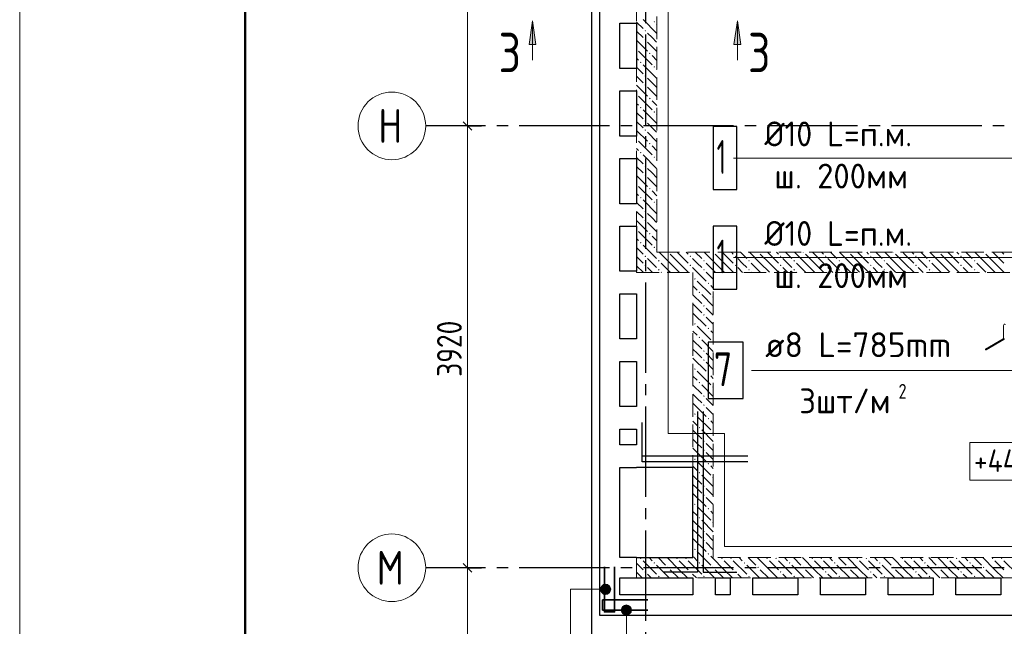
# Model space of a CAD drawing. Header units: millimetres. Extents: x 0 to 40165, y 0 to 42000.
# Tile 10 of 13: x 0 to 8731, y 31551 to 36932. Entities that reach past the tile are written whole.
import ezdxf

# ---------------------------------------------------------------- set-up
doc = ezdxf.new("R2010")
doc.units = ezdxf.units.MM
doc.linetypes.add('______2', pattern=[270, 200, -70])
doc.linetypes.add('______5', pattern=[1100, 800, -100, 100, -100])
for name, color, linetype, lineweight in [('Standard', 7, 'Continuous', 25), ('Высотные отметки', 7, 'Continuous', 25), ('ЖБ Перекрытие верхний уровень', 7, 'Continuous', 35), ('ЖБ Стена верхний уровень', 7, 'Continuous', 35), ('Обрамление проемов стержнями', 7, 'Continuous', 25), ('Общий01', 7, 'Continuous', 13), ('Оси', 40, '______5', 18), ('Позиционная метка линия выноска', 7, 'Continuous', 13), ('Позиционная метка номер позиции', 7, 'Continuous', 13), ('Узлы символ', 7, 'Continuous', 25)]:
    doc.layers.add(name, color=color, linetype=linetype, lineweight=lineweight)
doc.layers.add('Обрамление П-обр. равн.', color=7, linetype='Continuous', lineweight=25, true_color=0x5f1e0f)
doc.layers.add('Фиксатор', color=7, linetype='Continuous', lineweight=13, true_color=0x494949)
doc.styles.add('GOST 2.304-81', font='txt')
doc.styles.add('ISOCPEUR', font='txt')

msp = doc.modelspace()

# ---------------------------------------------------------------- hatches: boundary and pattern name
at = {"layer": 'ЖБ Стена верхний уровень', "linetype": 'Continuous', "lineweight": 18, "transparency": 33554687}
for points in [[(5621, 36913.1), (5627.5, 36919.6), (5634, 36913.1), (5627.5, 36906.6)], [(5541, 36833.1), (5547.5, 36839.6), (5554, 36833.1), (5547.5, 36826.6)], [(5541, 36753.1), (5547.5, 36759.6), (5554, 36753.1), (5547.5, 36746.6)], [(5470.5, 36676.6), (5474, 36673.1), (5470.5, 36669.7)], [(5581, 36633.1), (5587.5, 36639.6), (5594, 36633.1), (5587.5, 36626.6)], [(5501, 36553.1), (5507.5, 36559.6), (5514, 36553.1), (5507.5, 36546.6)], [(5621, 36513.1), (5627.5, 36519.6), (5634, 36513.1), (5627.5, 36506.6)], [(5541, 36433.1), (5547.5, 36439.6), (5554, 36433.1), (5547.5, 36426.6)], [(5541, 36353.1), (5547.5, 36359.6), (5554, 36353.1), (5547.5, 36346.6)], [(5470.5, 36276.6), (5474, 36273.1), (5470.5, 36269.7)], [(5581, 36233.1), (5587.5, 36239.6), (5594, 36233.1), (5587.5, 36226.6)], [(5501, 36153.1), (5507.5, 36159.6), (5514, 36153.1), (5507.5, 36146.6)], [(5621, 36113.1), (5627.5, 36119.6), (5634, 36113.1), (5627.5, 36106.6)], [(5541, 36033.1), (5547.5, 36039.6), (5554, 36033.1), (5547.5, 36026.6)], [(5541, 35953.1), (5547.5, 35959.6), (5554, 35953.1), (5547.5, 35946.6)], [(5470.5, 35876.6), (5474, 35873.1), (5470.5, 35869.7)], [(5581, 35833.1), (5587.5, 35839.6), (5594, 35833.1), (5587.5, 35826.6)], [(5501, 35753.1), (5507.5, 35759.6), (5514, 35753.1), (5507.5, 35746.6)], [(5621, 35713.1), (5627.5, 35719.6), (5634, 35713.1), (5627.5, 35706.6)], [(5541, 35633.1), (5547.5, 35639.6), (5554, 35633.1), (5547.5, 35626.6)], [(5541, 35553.1), (5547.5, 35559.6), (5554, 35553.1), (5547.5, 35546.6)], [(5470.5, 35476.6), (5474, 35473.1), (5470.5, 35469.7)], [(5581, 35433.1), (5587.5, 35439.6), (5594, 35433.1), (5587.5, 35426.6)], [(5501, 35353.1), (5507.5, 35359.6), (5514, 35353.1), (5507.5, 35346.6)], [(5621, 35313.1), (5627.5, 35319.6), (5634, 35313.1), (5627.5, 35306.6)], [(5541, 35233.1), (5547.5, 35239.6), (5554, 35233.1), (5547.5, 35226.6)], [(5541, 35153.1), (5547.5, 35159.6), (5554, 35153.1), (5547.5, 35146.6)], [(5470.5, 35076.6), (5474, 35073.1), (5470.5, 35069.7)], [(5581, 35033.1), (5587.5, 35039.6), (5594, 35033.1), (5587.5, 35026.6)], [(5501, 34953.1), (5507.5, 34959.6), (5514, 34953.1), (5507.5, 34946.6)], [(5541, 34833.1), (5547.5, 34839.6), (5554, 34833.1), (5547.5, 34826.6)], [(5621, 34913.1), (5627.5, 34919.6), (5634, 34913.1), (5627.5, 34906.6)], [(5750.8, 34870), (5747.5, 34866.6), (5744.1, 34870)], [(5941, 34833.1), (5947.5, 34839.6), (5954, 34833.1), (5947.5, 34826.6)], [(6150.8, 34870), (6147.5, 34866.6), (6144.1, 34870)], [(6341, 34833.1), (6347.5, 34839.6), (6354, 34833.1), (6347.5, 34826.6)], [(6550.8, 34870), (6547.5, 34866.6), (6544.1, 34870)], [(6741, 34833.1), (6747.5, 34839.6), (6754, 34833.1), (6747.5, 34826.6)], [(6950.8, 34870), (6947.5, 34866.6), (6944.1, 34870)], [(7141, 34833.1), (7147.5, 34839.6), (7154, 34833.1), (7147.5, 34826.6)], [(7350.8, 34870), (7347.5, 34866.6), (7344.1, 34870)], [(7541, 34833.1), (7547.5, 34839.6), (7554, 34833.1), (7547.5, 34826.6)], [(7750.8, 34870), (7747.5, 34866.6), (7744.1, 34870)], [(7941, 34833.1), (7947.5, 34839.6), (7954, 34833.1), (7947.5, 34826.6)], [(8150.8, 34870), (8147.5, 34866.6), (8144.1, 34870)], [(8341, 34833.1), (8347.5, 34839.6), (8354, 34833.1), (8347.5, 34826.6)], [(8550.8, 34870), (8547.5, 34866.6), (8544.1, 34870)], [(5541, 34753.1), (5547.5, 34759.6), (5554, 34753.1), (5547.5, 34746.6)], [(5661, 34793.1), (5667.5, 34799.6), (5674, 34793.1), (5667.5, 34786.6)], [(5941, 34753.1), (5947.5, 34759.6), (5954, 34753.1), (5947.5, 34746.6)], [(6061, 34793.1), (6067.5, 34799.6), (6074, 34793.1), (6067.5, 34786.6)], [(6341, 34753.1), (6347.5, 34759.6), (6354, 34753.1), (6347.5, 34746.6)], [(6461, 34793.1), (6467.5, 34799.6), (6474, 34793.1), (6467.5, 34786.6)], [(6741, 34753.1), (6747.5, 34759.6), (6754, 34753.1), (6747.5, 34746.6)], [(6861, 34793.1), (6867.5, 34799.6), (6874, 34793.1), (6867.5, 34786.6)], [(7141, 34753.1), (7147.5, 34759.6), (7154, 34753.1), (7147.5, 34746.6)], [(7261, 34793.1), (7267.5, 34799.6), (7274, 34793.1), (7267.5, 34786.6)], [(7541, 34753.1), (7547.5, 34759.6), (7554, 34753.1), (7547.5, 34746.6)], [(7661, 34793.1), (7667.5, 34799.6), (7674, 34793.1), (7667.5, 34786.6)], [(7941, 34753.1), (7947.5, 34759.6), (7954, 34753.1), (7947.5, 34746.6)], [(8061, 34793.1), (8067.5, 34799.6), (8074, 34793.1), (8067.5, 34786.6)], [(8341, 34753.1), (8347.5, 34759.6), (8354, 34753.1), (8347.5, 34746.6)], [(8461, 34793.1), (8467.5, 34799.6), (8474, 34793.1), (8467.5, 34786.6)], [(5661, 34713.1), (5667.5, 34719.6), (5674, 34713.1), (5667.5, 34706.6)], [(6061, 34713.1), (6067.5, 34719.6), (6074, 34713.1), (6067.5, 34706.6)], [(6461, 34713.1), (6467.5, 34719.6), (6474, 34713.1), (6467.5, 34706.6)], [(6861, 34713.1), (6867.5, 34719.6), (6874, 34713.1), (6867.5, 34706.6)], [(7261, 34713.1), (7267.5, 34719.6), (7274, 34713.1), (7267.5, 34706.6)], [(7661, 34713.1), (7667.5, 34719.6), (7674, 34713.1), (7667.5, 34706.6)], [(8061, 34713.1), (8067.5, 34719.6), (8074, 34713.1), (8067.5, 34706.6)], [(8461, 34713.1), (8467.5, 34719.6), (8474, 34713.1), (8467.5, 34706.6)], [(5981, 34633.1), (5987.5, 34639.6), (5994, 34633.1), (5987.5, 34626.6)], [(6101, 34593.1), (6107.5, 34599.6), (6114, 34593.1), (6107.5, 34586.6)], [(6021, 34513.1), (6027.5, 34519.6), (6034, 34513.1), (6027.5, 34506.6)], [(6141, 34473.1), (6147.5, 34479.6), (6150.5, 34476.6), (6150.5, 34469.7), (6147.5, 34466.6)], [(6061, 34393.1), (6067.5, 34399.6), (6074, 34393.1), (6067.5, 34386.6)], [(6061, 34313.1), (6067.5, 34319.6), (6074, 34313.1), (6067.5, 34306.6)], [(5981, 34233.1), (5987.5, 34239.6), (5994, 34233.1), (5987.5, 34226.6)], [(6101, 34193.1), (6107.5, 34199.6), (6114, 34193.1), (6107.5, 34186.6)], [(6021, 34113.1), (6027.5, 34119.6), (6034, 34113.1), (6027.5, 34106.6)], [(6141, 34073.1), (6147.5, 34079.6), (6150.5, 34076.6), (6150.5, 34069.7), (6147.5, 34066.6)], [(6061, 33993.1), (6067.5, 33999.6), (6074, 33993.1), (6067.5, 33986.6)], [(6061, 33913.1), (6067.5, 33919.6), (6074, 33913.1), (6067.5, 33906.6)], [(5981, 33833.1), (5987.5, 33839.6), (5994, 33833.1), (5987.5, 33826.6)], [(6101, 33793.1), (6107.5, 33799.6), (6114, 33793.1), (6107.5, 33786.6)], [(6021, 33713.1), (6027.5, 33719.6), (6034, 33713.1), (6027.5, 33706.6)], [(6141, 33673.1), (6147.5, 33679.6), (6150.5, 33676.6), (6150.5, 33669.7), (6147.5, 33666.6)], [(6061, 33593.1), (6067.5, 33599.6), (6074, 33593.1), (6067.5, 33586.6)], [(6061, 33513.1), (6067.5, 33519.6), (6074, 33513.1), (6067.5, 33506.6)], [(5981, 33433.1), (5987.5, 33439.6), (5994, 33433.1), (5987.5, 33426.6)], [(6101, 33393.1), (6107.5, 33399.6), (6114, 33393.1), (6107.5, 33386.6)], [(6021, 33313.1), (6027.5, 33319.6), (6034, 33313.1), (6027.5, 33306.6)], [(6141, 33273.1), (6147.5, 33279.6), (6150.5, 33276.6), (6150.5, 33269.7), (6147.5, 33266.6)], [(6061, 33193.1), (6067.5, 33199.6), (6074, 33193.1), (6067.5, 33186.6)], [(6061, 33113.1), (6067.5, 33119.6), (6074, 33113.1), (6067.5, 33106.6)], [(5981, 33033.1), (5987.5, 33039.6), (5994, 33033.1), (5987.5, 33026.6)], [(6021, 32913.1), (6027.5, 32919.6), (6034, 32913.1), (6027.5, 32906.6)], [(6101, 32993.1), (6107.5, 32999.6), (6114, 32993.1), (6107.5, 32986.6)], [(6141, 32873.1), (6147.5, 32879.6), (6150.5, 32876.6), (6150.5, 32869.7), (6147.5, 32866.6)], [(6061, 32793.1), (6067.5, 32799.6), (6074, 32793.1), (6067.5, 32786.6)], [(6061, 32713.1), (6067.5, 32719.6), (6074, 32713.1), (6067.5, 32706.6)], [(5981, 32633.1), (5987.5, 32639.6), (5994, 32633.1), (5987.5, 32626.6)], [(6101, 32593.1), (6107.5, 32599.6), (6114, 32593.1), (6107.5, 32586.6)], [(6021, 32513.1), (6027.5, 32519.6), (6034, 32513.1), (6027.5, 32506.6)], [(6061, 32393.1), (6067.5, 32399.6), (6074, 32393.1), (6067.5, 32386.6)], [(6141, 32473.1), (6147.5, 32479.6), (6150.5, 32476.6), (6150.5, 32469.7), (6147.5, 32466.6)], [(6061, 32313.1), (6067.5, 32319.6), (6074, 32313.1), (6067.5, 32306.6)], [(5981, 32233.1), (5987.5, 32239.6), (5994, 32233.1), (5987.5, 32226.6)], [(5501, 32153.1), (5507.5, 32159.6), (5514, 32153.1), (5507.5, 32146.6)], [(5821, 32153.1), (5827.5, 32159.6), (5834, 32153.1), (5827.5, 32146.6)], [(5901, 32153.1), (5907.5, 32159.6), (5914, 32153.1), (5907.5, 32146.6)], [(6101, 32193.1), (6107.5, 32199.6), (6114, 32193.1), (6107.5, 32186.6)], [(6221, 32153.1), (6227.5, 32159.6), (6234, 32153.1), (6227.5, 32146.6)], [(6301, 32153.1), (6307.5, 32159.6), (6314, 32153.1), (6307.5, 32146.6)], [(6621, 32153.1), (6627.5, 32159.6), (6634, 32153.1), (6627.5, 32146.6)], [(6701, 32153.1), (6707.5, 32159.6), (6714, 32153.1), (6707.5, 32146.6)], [(7021, 32153.1), (7027.5, 32159.6), (7034, 32153.1), (7027.5, 32146.6)], [(7101, 32153.1), (7107.5, 32159.6), (7114, 32153.1), (7107.5, 32146.6)], [(7421, 32153.1), (7427.5, 32159.6), (7434, 32153.1), (7427.5, 32146.6)], [(7501, 32153.1), (7507.5, 32159.6), (7514, 32153.1), (7507.5, 32146.6)], [(7821, 32153.1), (7827.5, 32159.6), (7834, 32153.1), (7827.5, 32146.6)], [(7901, 32153.1), (7907.5, 32159.6), (7914, 32153.1), (7907.5, 32146.6)], [(8221, 32153.1), (8227.5, 32159.6), (8234, 32153.1), (8227.5, 32146.6)], [(8301, 32153.1), (8307.5, 32159.6), (8314, 32153.1), (8307.5, 32146.6)], [(8621, 32153.1), (8627.5, 32159.6), (8634, 32153.1), (8627.5, 32146.6)], [(8701, 32153.1), (8707.5, 32159.6), (8714, 32153.1), (8707.5, 32146.6)], [(5621, 32113.1), (5627.5, 32119.6), (5634, 32113.1), (5627.5, 32106.6)], [(5741, 32073.1), (5747.5, 32079.6), (5754, 32073.1), (5747.5, 32066.6)], [(6021, 32113.1), (6027.5, 32119.6), (6034, 32113.1), (6027.5, 32106.6)], [(6141, 32073.1), (6147.5, 32079.6), (6154, 32073.1), (6147.5, 32066.6)], [(6421, 32113.1), (6427.5, 32119.6), (6434, 32113.1), (6427.5, 32106.6)], [(6541, 32073.1), (6547.5, 32079.6), (6554, 32073.1), (6547.5, 32066.6)], [(6821, 32113.1), (6827.5, 32119.6), (6834, 32113.1), (6827.5, 32106.6)], [(6941, 32073.1), (6947.5, 32079.6), (6954, 32073.1), (6947.5, 32066.6)], [(7221, 32113.1), (7227.5, 32119.6), (7234, 32113.1), (7227.5, 32106.6)], [(7341, 32073.1), (7347.5, 32079.6), (7354, 32073.1), (7347.5, 32066.6)], [(7621, 32113.1), (7627.5, 32119.6), (7634, 32113.1), (7627.5, 32106.6)], [(7741, 32073.1), (7747.5, 32079.6), (7754, 32073.1), (7747.5, 32066.6)], [(8021, 32113.1), (8027.5, 32119.6), (8034, 32113.1), (8027.5, 32106.6)], [(8141, 32073.1), (8147.5, 32079.6), (8154, 32073.1), (8147.5, 32066.6)], [(8421, 32113.1), (8427.5, 32119.6), (8434, 32113.1), (8427.5, 32106.6)], [(8541, 32073.1), (8547.5, 32079.6), (8554, 32073.1), (8547.5, 32066.6)], [(5541, 32033.1), (5547.5, 32039.6), (5554, 32033.1), (5547.5, 32026.6)], [(5661, 31993.1), (5667.5, 31999.6), (5674, 31993.1), (5667.5, 31986.6)], [(5941, 32033.1), (5947.5, 32039.6), (5954, 32033.1), (5947.5, 32026.6)], [(6061, 31993.1), (6067.5, 31999.6), (6074, 31993.1), (6067.5, 31986.6)], [(6341, 32033.1), (6347.5, 32039.6), (6354, 32033.1), (6347.5, 32026.6)], [(6461, 31993.1), (6467.5, 31999.6), (6474, 31993.1), (6467.5, 31986.6)], [(6741, 32033.1), (6747.5, 32039.6), (6754, 32033.1), (6747.5, 32026.6)], [(6861, 31993.1), (6867.5, 31999.6), (6874, 31993.1), (6867.5, 31986.6)], [(7141, 32033.1), (7147.5, 32039.6), (7154, 32033.1), (7147.5, 32026.6)], [(7261, 31993.1), (7267.5, 31999.6), (7274, 31993.1), (7267.5, 31986.6)], [(7541, 32033.1), (7547.5, 32039.6), (7554, 32033.1), (7547.5, 32026.6)], [(7661, 31993.1), (7667.5, 31999.6), (7674, 31993.1), (7667.5, 31986.6)], [(7941, 32033.1), (7947.5, 32039.6), (7954, 32033.1), (7947.5, 32026.6)], [(8061, 31993.1), (8067.5, 31999.6), (8074, 31993.1), (8067.5, 31986.6)], [(8341, 32033.1), (8347.5, 32039.6), (8354, 32033.1), (8347.5, 32026.6)], [(8461, 31993.1), (8467.5, 31999.6), (8474, 31993.1), (8467.5, 31986.6)]]:
    msp.add_hatch(color=7, dxfattribs=at).paths.add_polyline_path(points, flags=16)
at = {"layer": 'Позиционная метка номер позиции', "linetype": 'Continuous', "lineweight": 13, "transparency": 33554687}
for points in [[(5156.8, 31856.5), (5156.8, 31901.5), (5150.5, 31879)], [(5173, 31840.3), (5173, 31917.7), (5156.8, 31901.5)], [(5173, 31840.3), (5156.8, 31901.5), (5156.8, 31856.5)], [(5195.5, 31834), (5195.5, 31924), (5173, 31917.7)], [(5195.5, 31834), (5173, 31917.7), (5173, 31840.3)], [(5218, 31840.3), (5218, 31917.7), (5195.5, 31924)], [(5218, 31840.3), (5195.5, 31924), (5195.5, 31834)], [(5234.2, 31856.5), (5234.2, 31901.5), (5218, 31917.7)], [(5234.2, 31856.5), (5218, 31917.7), (5218, 31840.3)], [(5234.2, 31901.5), (5234.2, 31856.5), (5240.5, 31879)], [(5418.2, 31717.5), (5340.8, 31717.5), (5334.5, 31695)], [(5418.2, 31717.5), (5334.5, 31695), (5424.5, 31695)], [(5424.5, 31695), (5334.5, 31695), (5340.8, 31672.5)], [(5402, 31733.7), (5357, 31733.7), (5340.8, 31717.5)], [(5402, 31733.7), (5340.8, 31717.5), (5418.2, 31717.5)], [(5424.5, 31695), (5340.8, 31672.5), (5418.2, 31672.5)], [(5357, 31733.7), (5402, 31733.7), (5379.5, 31740)], [(5418.2, 31672.5), (5340.8, 31672.5), (5357, 31656.3)], [(5418.2, 31672.5), (5357, 31656.3), (5402, 31656.3)], [(5402, 31656.3), (5357, 31656.3), (5379.5, 31650)]]:
    msp.add_hatch(color=7, dxfattribs=at).paths.add_polyline_path(points)
at = {"layer": 'Узлы символ', "linetype": 'Continuous', "lineweight": 13, "transparency": 33554687}
for points in [[(4517.3, 36710.7), (4547.3, 36920.7), (4577.3, 36710.7)], [(6334.1, 36710.7), (6364.1, 36920.7), (6394.1, 36710.7)]]:
    msp.add_hatch(color=7, dxfattribs=at).paths.add_polyline_path(points, flags=16)

# ---------------------------------------------------------------- linework, layer by layer
at = {"layer": 'Standard', "color": 7, "linetype": 'Continuous', "lineweight": 13, "transparency": 33554687}
for p, q in [((3970.5, 35990), (3970.5, 39910)), ((3970.5, 32070), (3970.5, 35990)), ((3970.5, 28770), (3970.5, 32070))]:
    msp.add_line(p, q, dxfattribs=at)
at = {"layer": 'Standard', "color": 251, "linetype": 'Continuous', "lineweight": -3, "true_color": 0x656565, "transparency": 33554687}
for p, q in [((3970.5, 35990), (3845.5, 35990)), ((3970.5, 35990), (4095.5, 35990)), ((3970.5, 32070), (3845.5, 32070)), ((3970.5, 32070), (4095.5, 32070))]:
    msp.add_line(p, q, dxfattribs=at)
at = {"layer": 'Standard', "color": 7, "linetype": 'Continuous', "lineweight": 25, "transparency": 33554687}
for p, q in [((4008, 35952.5), (3933, 36027.5)), ((4008, 32032.5), (3933, 32107.5))]:
    msp.add_line(p, q, dxfattribs=at)
at = {"layer": 'Standard', "color": 7, "linetype": 'Continuous', "lineweight": 13, "transparency": 33554687}
msp.add_lwpolyline([(0, 0), (29700, 0), (29700, 42000), (0, 42000), (0, 0)], close=True, dxfattribs=at)
at = {"layer": 'Standard', "color": 7, "linetype": 'Continuous', "lineweight": 50, "transparency": 33554687}
msp.add_lwpolyline([(2000, 41500), (29200, 41500), (29200, 500), (2000, 500), (2000, 41500)], close=True, dxfattribs=at)
at = {"layer": 'Standard', "color": 254, "linetype": 'Continuous', "lineweight": 25, "true_color": 0xc4c4ff, "transparency": 33554687}
msp.add_lwpolyline([(5069.5, 9501.6), (18791, 9501.6), (18791, 40401), (5069.5, 40401), (5069.5, 9501.6)], dxfattribs=at)
at = {"layer": 'Standard', "color": 251, "linetype": 'Continuous', "lineweight": -3, "true_color": 0x656565, "transparency": 33554687}
for points in [[(3970.5, 35990), (3953.5, 35990), (3953.5, 35990), (3700, 35990)], [(3970.5, 32070), (3953.5, 32070), (3953.5, 32070), (3953.5, 32070), (3953.5, 32070), (3700, 32070)]]:
    msp.add_lwpolyline(points, dxfattribs=at)
at = {"layer": 'Высотные отметки', "color": 7, "linetype": 'Continuous', "lineweight": 18, "transparency": 33554687}
msp.add_lwpolyline([(8424.3, 32847.1), (9319.5, 32847.1), (9319.5, 33180.4), (8424.3, 33180.4), (8424.3, 32847.1)], dxfattribs=at)
at = {"layer": 'ЖБ Перекрытие верхний уровень', "color": 7, "linetype": 'Continuous', "lineweight": 25, "transparency": 33554687}
for p, q in [((5140.5, 40330), (5140.5, 31650)), ((5320.5, 36500), (5320.5, 36900)), ((5320.5, 36900), (5470.5, 36900)), ((5470.5, 36900), (5470.5, 36500)), ((5470.5, 36500), (5320.5, 36500)), ((5320.5, 35900), (5320.5, 36300)), ((5320.5, 36300), (5470.5, 36300)), ((5470.5, 36300), (5470.5, 35900)), ((5470.5, 35900), (5320.5, 35900)), ((5320.5, 35300), (5320.5, 35700)), ((5320.5, 35700), (5470.5, 35700)), ((5470.5, 35700), (5470.5, 35300)), ((5470.5, 35300), (5320.5, 35300)), ((5320.5, 34700), (5320.5, 35100)), ((5320.5, 35100), (5470.5, 35100)), ((5470.5, 35100), (5470.5, 34700)), ((5470.5, 34700), (5320.5, 34700)), ((5320.5, 34100), (5320.5, 34500)), ((5320.5, 34500), (5470.5, 34500)), ((5470.5, 34500), (5470.5, 34100)), ((5470.5, 34100), (5320.5, 34100)), ((5320.5, 33500), (5320.5, 33900)), ((5320.5, 33900), (5470.5, 33900)), ((5470.5, 33900), (5470.5, 33500)), ((5470.5, 33500), (5320.5, 33500)), ((5320.5, 33160), (5320.5, 33300)), ((5320.5, 33300), (5470.5, 33300)), ((5470.5, 33300), (5470.5, 33160)), ((5470.5, 33160), (5320.5, 33160)), ((5320.5, 32160), (5320.5, 32960)), ((5320.5, 32960), (5470.5, 32960)), ((5970.5, 32960), (5470.5, 32960)), ((5970.5, 32160), (5970.5, 32960)), ((5470.5, 32160), (5320.5, 32160)), ((5470.5, 32160), (5970.5, 32160)), ((5320.5, 31830), (5320.5, 31980)), ((5320.5, 31980), (5970.5, 31980)), ((5970.5, 31980), (5970.5, 31830)), ((6170.5, 31830), (6170.5, 31980)), ((6170.5, 31980), (6300.5, 31980)), ((6300.5, 31980), (6300.5, 31830)), ((6500.5, 31830), (6500.5, 31980)), ((6500.5, 31980), (6900.5, 31980)), ((6900.5, 31980), (6900.5, 31830)), ((7100.5, 31830), (7100.5, 31980)), ((7100.5, 31980), (7500.5, 31980)), ((7500.5, 31980), (7500.5, 31830)), ((7700.5, 31830), (7700.5, 31980)), ((7700.5, 31980), (8100.5, 31980)), ((8100.5, 31980), (8100.5, 31830)), ((8300.5, 31830), (8300.5, 31980)), ((8300.5, 31980), (8700.5, 31980)), ((8700.5, 31980), (8700.5, 31830)), ((5970.5, 31830), (5320.5, 31830)), ((6300.5, 31830), (6170.5, 31830)), ((6900.5, 31830), (6500.5, 31830)), ((7500.5, 31830), (7100.5, 31830)), ((8100.5, 31830), (7700.5, 31830)), ((8700.5, 31830), (8300.5, 31830)), ((5140.5, 31650), (11400.5, 31650))]:
    msp.add_line(p, q, dxfattribs=at)
at = {"layer": 'ЖБ Стена верхний уровень', "color": 251, "linetype": '______2', "lineweight": 13, "true_color": 0x656565, "transparency": 33554687}
for p, q in [((5470.5, 39820), (5470.5, 34870)), ((5650.5, 34870), (5650.5, 39820)), ((5470.5, 34870), (5470.5, 34690)), ((11250.5, 34870), (5650.5, 34870)), ((5470.5, 34690), (5970.5, 34690)), ((5970.5, 34690), (5970.5, 32160)), ((6150.5, 34690), (11250.5, 34690)), ((6150.5, 32160), (6150.5, 34690)), ((5970.5, 32160), (5470.5, 32160)), ((5470.5, 32160), (5470.5, 31980)), ((11250.5, 32160), (6150.5, 32160)), ((5470.5, 31980), (11250.5, 31980))]:
    msp.add_line(p, q, dxfattribs=at)
at = {"layer": 'ЖБ Стена верхний уровень', "color": 9, "linetype": 'Continuous', "lineweight": 18, "true_color": 0xc7c7c7, "transparency": 33554687}
for p, q in [((5527.5, 36933.1), (5647.5, 36813.1)), ((5470.5, 36910.1), (5527.5, 36853.1)), ((5650.5, 36890.1), (5647.5, 36893.1)), ((5470.5, 36830.1), (5527.5, 36773.1)), ((5607.5, 36773.1), (5567.5, 36813.1)), ((5647.5, 36733.1), (5607.5, 36773.1)), ((5470.5, 36750.1), (5567.5, 36653.1)), ((5567.5, 36733.1), (5650.5, 36650.1)), ((5487.5, 36573.1), (5470.5, 36590.1)), ((5487.5, 36653.1), (5607.5, 36533.1)), ((5607.5, 36613.1), (5650.5, 36570.1)), ((5470.5, 36510.1), (5527.5, 36453.1)), ((5527.5, 36533.1), (5647.5, 36413.1)), ((5470.5, 36430.1), (5527.5, 36373.1)), ((5607.5, 36373.1), (5567.5, 36413.1)), ((5650.5, 36490.1), (5647.5, 36493.1)), ((5470.5, 36350.1), (5567.5, 36253.1)), ((5567.5, 36333.1), (5650.5, 36250.1)), ((5647.5, 36333.1), (5607.5, 36373.1)), ((5487.5, 36253.1), (5607.5, 36133.1)), ((5487.5, 36173.1), (5470.5, 36190.1)), ((5607.5, 36213.1), (5650.5, 36170.1)), ((5470.5, 36110.1), (5527.5, 36053.1)), ((5527.5, 36133.1), (5647.5, 36013.1)), ((5650.5, 36090.1), (5647.5, 36093.1)), ((5470.5, 36030.1), (5527.5, 35973.1)), ((5607.5, 35973.1), (5567.5, 36013.1)), ((5647.5, 35933.1), (5607.5, 35973.1)), ((5470.5, 35950.1), (5567.5, 35853.1)), ((5567.5, 35933.1), (5650.5, 35850.1)), ((5487.5, 35853.1), (5607.5, 35733.1)), ((5607.5, 35813.1), (5650.5, 35770.1)), ((5487.5, 35773.1), (5470.5, 35790.1)), ((5527.5, 35733.1), (5647.5, 35613.1)), ((5470.5, 35710.1), (5527.5, 35653.1)), ((5470.5, 35630.1), (5527.5, 35573.1)), ((5650.5, 35690.1), (5647.5, 35693.1)), ((5470.5, 35550.1), (5567.5, 35453.1)), ((5607.5, 35573.1), (5567.5, 35613.1)), ((5647.5, 35533.1), (5607.5, 35573.1)), ((5487.5, 35453.1), (5607.5, 35333.1)), ((5567.5, 35533.1), (5650.5, 35450.1)), ((5487.5, 35373.1), (5470.5, 35390.1)), ((5607.5, 35413.1), (5650.5, 35370.1)), ((5470.5, 35310.1), (5527.5, 35253.1)), ((5527.5, 35333.1), (5647.5, 35213.1)), ((5650.5, 35290.1), (5647.5, 35293.1)), ((5470.5, 35230.1), (5527.5, 35173.1)), ((5607.5, 35173.1), (5567.5, 35213.1)), ((5470.5, 35150.1), (5567.5, 35053.1)), ((5567.5, 35133.1), (5650.5, 35050.1)), ((5647.5, 35133.1), (5607.5, 35173.1)), ((5487.5, 35053.1), (5607.5, 34933.1)), ((5607.5, 35013.1), (5650.5, 34970.1)), ((5487.5, 34973.1), (5470.5, 34990.1)), ((5527.5, 34933.1), (5590.6, 34870)), ((5470.5, 34910.1), (5510.6, 34870)), ((5510.6, 34870), (5527.5, 34853.1)), ((5590.6, 34870), (5647.5, 34813.1)), ((5650.5, 34890.1), (5647.5, 34893.1)), ((5767.5, 34773.1), (5670.6, 34870)), ((5767.5, 34853.1), (5847.5, 34773.1)), ((5847.5, 34853.1), (5830.6, 34870)), ((5847.5, 34853.1), (5927.5, 34773.1)), ((5910.6, 34870), (5927.5, 34853.1)), ((5990.6, 34870), (6047.5, 34813.1)), ((6167.5, 34773.1), (6070.6, 34870)), ((6167.5, 34853.1), (6247.5, 34773.1)), ((6247.5, 34853.1), (6230.6, 34870)), ((6247.5, 34853.1), (6327.5, 34773.1)), ((6310.6, 34870), (6327.5, 34853.1)), ((6390.6, 34870), (6447.5, 34813.1)), ((6567.5, 34773.1), (6470.6, 34870)), ((6567.5, 34853.1), (6647.5, 34773.1)), ((6647.5, 34853.1), (6630.6, 34870)), ((6647.5, 34853.1), (6727.5, 34773.1)), ((6710.6, 34870), (6727.5, 34853.1)), ((6790.6, 34870), (6847.5, 34813.1)), ((6967.5, 34773.1), (6870.6, 34870)), ((6967.5, 34853.1), (7047.5, 34773.1)), ((7047.5, 34853.1), (7030.6, 34870)), ((7047.5, 34853.1), (7127.5, 34773.1)), ((7110.6, 34870), (7127.5, 34853.1)), ((7190.6, 34870), (7247.5, 34813.1)), ((7367.5, 34773.1), (7270.6, 34870)), ((7367.5, 34853.1), (7447.5, 34773.1)), ((7447.5, 34853.1), (7430.6, 34870)), ((7447.5, 34853.1), (7527.5, 34773.1)), ((7510.6, 34870), (7527.5, 34853.1)), ((7590.6, 34870), (7647.5, 34813.1)), ((7767.5, 34773.1), (7670.6, 34870)), ((7767.5, 34853.1), (7847.5, 34773.1)), ((7847.5, 34853.1), (7830.6, 34870)), ((7847.5, 34853.1), (7927.5, 34773.1)), ((7910.6, 34870), (7927.5, 34853.1)), ((7990.6, 34870), (8047.5, 34813.1)), ((8167.5, 34773.1), (8070.6, 34870)), ((8167.5, 34853.1), (8247.5, 34773.1)), ((8247.5, 34853.1), (8230.6, 34870)), ((8247.5, 34853.1), (8327.5, 34773.1)), ((8310.6, 34870), (8327.5, 34853.1)), ((8390.6, 34870), (8447.5, 34813.1)), ((8567.5, 34773.1), (8470.6, 34870)), ((8567.5, 34853.1), (8647.5, 34773.1)), ((8647.5, 34853.1), (8630.6, 34870)), ((8647.5, 34853.1), (8727.5, 34773.1)), ((8710.6, 34870), (8727.5, 34853.1)), ((5470.5, 34830.1), (5527.5, 34773.1)), ((5470.5, 34750.1), (5530.6, 34690)), ((5607.5, 34773.1), (5567.5, 34813.1)), ((5647.5, 34733.1), (5607.5, 34773.1)), ((5687.5, 34773.1), (5767.5, 34693.1)), ((5767.5, 34773.1), (5847.5, 34693.1)), ((5847.5, 34773.1), (5930.6, 34690)), ((6007.5, 34773.1), (5967.5, 34813.1)), ((6047.5, 34733.1), (6007.5, 34773.1)), ((6087.5, 34773.1), (6167.5, 34693.1)), ((6167.5, 34773.1), (6247.5, 34693.1)), ((6247.5, 34773.1), (6330.6, 34690)), ((6407.5, 34773.1), (6367.5, 34813.1)), ((6447.5, 34733.1), (6407.5, 34773.1)), ((6487.5, 34773.1), (6567.5, 34693.1)), ((6567.5, 34773.1), (6647.5, 34693.1)), ((6647.5, 34773.1), (6730.6, 34690)), ((6807.5, 34773.1), (6767.5, 34813.1)), ((6847.5, 34733.1), (6807.5, 34773.1)), ((6887.5, 34773.1), (6967.5, 34693.1)), ((6967.5, 34773.1), (7047.5, 34693.1)), ((7047.5, 34773.1), (7130.6, 34690)), ((7207.5, 34773.1), (7167.5, 34813.1)), ((7247.5, 34733.1), (7207.5, 34773.1)), ((7287.5, 34773.1), (7367.5, 34693.1)), ((7367.5, 34773.1), (7447.5, 34693.1)), ((7447.5, 34773.1), (7530.6, 34690)), ((7607.5, 34773.1), (7567.5, 34813.1)), ((7647.5, 34733.1), (7607.5, 34773.1)), ((7687.5, 34773.1), (7767.5, 34693.1)), ((7767.5, 34773.1), (7847.5, 34693.1)), ((7847.5, 34773.1), (7930.6, 34690)), ((8007.5, 34773.1), (7967.5, 34813.1)), ((8047.5, 34733.1), (8007.5, 34773.1)), ((8087.5, 34773.1), (8167.5, 34693.1)), ((8167.5, 34773.1), (8247.5, 34693.1)), ((8247.5, 34773.1), (8330.6, 34690)), ((8407.5, 34773.1), (8367.5, 34813.1)), ((8447.5, 34733.1), (8407.5, 34773.1)), ((8487.5, 34773.1), (8567.5, 34693.1)), ((8567.5, 34773.1), (8647.5, 34693.1)), ((8647.5, 34773.1), (8730.6, 34690)), ((5567.5, 34733.1), (5610.6, 34690)), ((5687.5, 34693.1), (5690.6, 34690)), ((5967.5, 34733.1), (6010.6, 34690)), ((6010.6, 34690), (6087.5, 34613.1)), ((6087.5, 34693.1), (6090.6, 34690)), ((6090.6, 34690), (6150.5, 34630.1)), ((6367.5, 34733.1), (6410.6, 34690)), ((6487.5, 34693.1), (6490.6, 34690)), ((6767.5, 34733.1), (6810.6, 34690)), ((6887.5, 34693.1), (6890.6, 34690)), ((7167.5, 34733.1), (7210.6, 34690)), ((7287.5, 34693.1), (7290.6, 34690)), ((7567.5, 34733.1), (7610.6, 34690)), ((7687.5, 34693.1), (7690.6, 34690)), ((7967.5, 34733.1), (8010.6, 34690)), ((8087.5, 34693.1), (8090.6, 34690)), ((8367.5, 34733.1), (8410.6, 34690)), ((8487.5, 34693.1), (8490.6, 34690)), ((6007.5, 34613.1), (6127.5, 34493.1)), ((5970.5, 34570.1), (6007.5, 34533.1)), ((5970.5, 34490.1), (6047.5, 34413.1)), ((6150.5, 34390.1), (6047.5, 34493.1)), ((6150.5, 34550.1), (6127.5, 34573.1)), ((6007.5, 34373.1), (5970.5, 34410.1)), ((5970.5, 34330.1), (6087.5, 34213.1)), ((6047.5, 34333.1), (6007.5, 34373.1)), ((6087.5, 34373.1), (6150.5, 34310.1)), ((6087.5, 34293.1), (6150.5, 34230.1)), ((5970.5, 34170.1), (6007.5, 34133.1)), ((6007.5, 34213.1), (6127.5, 34093.1)), ((6150.5, 34150.1), (6127.5, 34173.1)), ((5970.5, 34090.1), (6047.5, 34013.1)), ((6150.5, 33990.1), (6047.5, 34093.1)), ((6007.5, 33973.1), (5970.5, 34010.1)), ((6047.5, 33933.1), (6007.5, 33973.1)), ((6087.5, 33973.1), (6150.5, 33910.1)), ((5970.5, 33930.1), (6087.5, 33813.1)), ((6087.5, 33893.1), (6150.5, 33830.1)), ((6007.5, 33813.1), (6127.5, 33693.1)), ((5970.5, 33770.1), (6007.5, 33733.1)), ((6150.5, 33750.1), (6127.5, 33773.1)), ((5970.5, 33690.1), (6047.5, 33613.1)), ((6150.5, 33590.1), (6047.5, 33693.1)), ((6007.5, 33573.1), (5970.5, 33610.1)), ((5970.5, 33530.1), (6087.5, 33413.1)), ((6047.5, 33533.1), (6007.5, 33573.1)), ((6087.5, 33573.1), (6150.5, 33510.1)), ((6087.5, 33493.1), (6150.5, 33430.1)), ((5970.5, 33370.1), (6007.5, 33333.1)), ((6007.5, 33413.1), (6127.5, 33293.1)), ((6150.5, 33350.1), (6127.5, 33373.1)), ((5970.5, 33290.1), (6047.5, 33213.1)), ((6150.5, 33190.1), (6047.5, 33293.1)), ((6007.5, 33173.1), (5970.5, 33210.1)), ((5970.5, 33130.1), (6087.5, 33013.1)), ((6047.5, 33133.1), (6007.5, 33173.1)), ((6087.5, 33173.1), (6150.5, 33110.1)), ((6087.5, 33093.1), (6150.5, 33030.1)), ((6007.5, 33013.1), (6127.5, 32893.1)), ((5970.5, 32970.1), (6007.5, 32933.1)), ((6150.5, 32950.1), (6127.5, 32973.1)), ((5970.5, 32890.1), (6047.5, 32813.1)), ((6150.5, 32790.1), (6047.5, 32893.1)), ((6007.5, 32773.1), (5970.5, 32810.1)), ((6047.5, 32733.1), (6007.5, 32773.1)), ((6087.5, 32773.1), (6150.5, 32710.1)), ((5970.5, 32730.1), (6087.5, 32613.1)), ((6087.5, 32693.1), (6150.5, 32630.1)), ((5970.5, 32570.1), (6007.5, 32533.1)), ((6007.5, 32613.1), (6127.5, 32493.1)), ((6150.5, 32550.1), (6127.5, 32573.1)), ((5970.5, 32490.1), (6047.5, 32413.1)), ((6150.5, 32390.1), (6047.5, 32493.1)), ((6007.5, 32373.1), (5970.5, 32410.1)), ((5970.5, 32330.1), (6087.5, 32213.1)), ((6047.5, 32333.1), (6007.5, 32373.1)), ((6087.5, 32373.1), (6150.5, 32310.1)), ((6087.5, 32293.1), (6150.5, 32230.1)), ((5527.5, 32133.1), (5647.5, 32013.1)), ((5580.6, 32160), (5607.5, 32133.1)), ((5660.6, 32160), (5727.5, 32093.1)), ((5847.5, 32053.1), (5740.6, 32160)), ((5847.5, 32133.1), (5927.5, 32053.1)), ((5927.5, 32133.1), (6047.5, 32013.1)), ((5970.5, 32170.1), (5980.6, 32160)), ((5980.6, 32160), (6007.5, 32133.1)), ((6007.5, 32213.1), (6060.6, 32160)), ((6060.6, 32160), (6127.5, 32093.1)), ((6140.6, 32160), (6127.5, 32173.1)), ((6247.5, 32053.1), (6140.6, 32160)), ((6247.5, 32133.1), (6327.5, 32053.1)), ((6327.5, 32133.1), (6447.5, 32013.1)), ((6380.6, 32160), (6407.5, 32133.1)), ((6460.6, 32160), (6527.5, 32093.1)), ((6647.5, 32053.1), (6540.6, 32160)), ((6647.5, 32133.1), (6727.5, 32053.1)), ((6727.5, 32133.1), (6847.5, 32013.1)), ((6780.6, 32160), (6807.5, 32133.1)), ((6860.6, 32160), (6927.5, 32093.1)), ((7047.5, 32053.1), (6940.6, 32160)), ((7047.5, 32133.1), (7127.5, 32053.1)), ((7127.5, 32133.1), (7247.5, 32013.1)), ((7180.6, 32160), (7207.5, 32133.1)), ((7260.6, 32160), (7327.5, 32093.1)), ((7447.5, 32053.1), (7340.6, 32160)), ((7447.5, 32133.1), (7527.5, 32053.1)), ((7527.5, 32133.1), (7647.5, 32013.1)), ((7580.6, 32160), (7607.5, 32133.1)), ((7660.6, 32160), (7727.5, 32093.1)), ((7847.5, 32053.1), (7740.6, 32160)), ((7847.5, 32133.1), (7927.5, 32053.1)), ((7927.5, 32133.1), (8047.5, 32013.1)), ((7980.6, 32160), (8007.5, 32133.1)), ((8060.6, 32160), (8127.5, 32093.1)), ((8247.5, 32053.1), (8140.6, 32160)), ((8247.5, 32133.1), (8327.5, 32053.1)), ((8327.5, 32133.1), (8447.5, 32013.1)), ((8380.6, 32160), (8407.5, 32133.1)), ((8460.6, 32160), (8527.5, 32093.1)), ((8647.5, 32053.1), (8540.6, 32160)), ((8647.5, 32133.1), (8727.5, 32053.1)), ((8727.5, 32133.1), (8847.5, 32013.1)), ((5470.5, 32110.1), (5527.5, 32053.1)), ((5760.6, 31980), (5647.5, 32093.1)), ((5767.5, 32053.1), (5840.6, 31980)), ((5847.5, 32053.1), (5920.6, 31980)), ((6160.6, 31980), (6047.5, 32093.1)), ((6167.5, 32053.1), (6240.6, 31980)), ((6247.5, 32053.1), (6320.6, 31980)), ((6560.6, 31980), (6447.5, 32093.1)), ((6567.5, 32053.1), (6640.6, 31980)), ((6647.5, 32053.1), (6720.6, 31980)), ((6960.6, 31980), (6847.5, 32093.1)), ((6967.5, 32053.1), (7040.6, 31980)), ((7047.5, 32053.1), (7120.6, 31980)), ((7360.6, 31980), (7247.5, 32093.1)), ((7367.5, 32053.1), (7440.6, 31980)), ((7447.5, 32053.1), (7520.6, 31980)), ((7760.6, 31980), (7647.5, 32093.1)), ((7767.5, 32053.1), (7840.6, 31980)), ((7847.5, 32053.1), (7920.6, 31980)), ((8160.6, 31980), (8047.5, 32093.1)), ((8167.5, 32053.1), (8240.6, 31980)), ((8247.5, 32053.1), (8320.6, 31980)), ((8560.6, 31980), (8447.5, 32093.1)), ((8567.5, 32053.1), (8640.6, 31980)), ((8647.5, 32053.1), (8720.6, 31980)), ((5470.5, 32030.1), (5520.6, 31980)), ((5600.6, 31980), (5567.5, 32013.1)), ((6000.6, 31980), (5967.5, 32013.1)), ((6400.6, 31980), (6367.5, 32013.1)), ((6800.6, 31980), (6767.5, 32013.1)), ((7200.6, 31980), (7167.5, 32013.1)), ((7600.6, 31980), (7567.5, 32013.1)), ((8000.6, 31980), (7967.5, 32013.1)), ((8400.6, 31980), (8367.5, 32013.1))]:
    msp.add_line(p, q, dxfattribs=at)
at = {"layer": 'Обрамление П-обр. равн.', "color": 7, "linetype": 'Continuous', "lineweight": 35, "transparency": 33554687}
for points in [[(5185.5, 32079), (5185.5, 31679), (5275.5, 31679), (5275.5, 32079)], [(5185.5, 32079), (5185.5, 31679), (5275.5, 31679), (5275.5, 32079)], [(5569.5, 31695), (5169.5, 31695), (5169.5, 31785), (5569.5, 31785)], [(5569.5, 31695), (5169.5, 31695), (5169.5, 31785), (5569.5, 31785)]]:
    msp.add_lwpolyline(points, dxfattribs=at)
at = {"layer": 'Обрамление проемов стержнями', "color": 7, "linetype": 'Continuous', "lineweight": 25, "transparency": 33554687}
for points in [[(6010.5, 33455), (6010.5, 32030), (5710.5, 32030)], [(6010.5, 33455), (6010.5, 32030), (5710.5, 32030)], [(6010.5, 33455), (6010.5, 32030), (5710.5, 32030)], [(6010.5, 33455), (6010.5, 32030), (5710.5, 32030)], [(6060.5, 33455), (6060.5, 32030), (6360.5, 32030)], [(6060.5, 33455), (6060.5, 32030), (6360.5, 32030)], [(6060.5, 33455), (6060.5, 32030), (6360.5, 32030)], [(6060.5, 33455), (6060.5, 32030), (6360.5, 32030)], [(6455.5, 33060), (5520.5, 33060), (5520.5, 33360)], [(6455.5, 33060), (5520.5, 33060), (5520.5, 33360)], [(6455.5, 33060), (5520.5, 33060), (5520.5, 33360)], [(6455.5, 33060), (5520.5, 33060), (5520.5, 33360)], [(6455.5, 33010), (5520.5, 33010), (5520.5, 33310)], [(6455.5, 33010), (5520.5, 33010), (5520.5, 33310)], [(6455.5, 33010), (5520.5, 33010), (5520.5, 33310)], [(6455.5, 33010), (5520.5, 33010), (5520.5, 33310)]]:
    msp.add_lwpolyline(points, dxfattribs=at)
at = {"layer": 'Общий01', "color": 7, "linetype": 'Continuous', "lineweight": 13, "transparency": 33554687}
for p, q in [((8723.8, 34104.9), (8723.8, 34220.8)), ((8565.4, 34009.7), (8722, 34101.7)), ((8569.1, 34003.4), (8725.7, 34095.4))]:
    msp.add_line(p, q, dxfattribs=at)
for centre, radius, start, end in [((8734.8, 34220.8), 11, 52.90778, 180), ((8720.1, 34104.9), 3.67, 300.44704, 0), ((8720.1, 34104.9), 11, 300.44704, 0), ((8567.2, 34006.5), 3.67, 120.44704, 300.44704)]:
    msp.add_arc(centre, radius, start, end, dxfattribs=at)
at = {"layer": 'Оси', "color": 8, "linetype": '______5', "lineweight": -3, "transparency": 33554687}
for p, q in [((5550.5, 40100), (5550.5, 7060)), ((12930.5, 35990), (3600, 35990)), ((12930.5, 32070), (3600, 32070))]:
    msp.add_line(p, q, dxfattribs=at)
at = {"layer": 'Оси', "color": 7, "linetype": 'Continuous', "lineweight": 13, "transparency": 33554687}
for centre in [(3300, 35990), (3300, 32070)]:
    msp.add_circle(centre, 300, dxfattribs=at)
at = {"layer": 'Позиционная метка линия выноска', "color": 251, "linetype": 'Continuous', "lineweight": 13, "true_color": 0x494949, "transparency": 33554687}
msp.add_lwpolyline([(5750.5, 38970), (5750.5, 33260), (6250.5, 33260), (6250.5, 32260), (11250.5, 32260)], dxfattribs=at)
at = {"layer": 'Позиционная метка номер позиции', "color": 7, "linetype": 'Continuous', "lineweight": 13, "transparency": 33554687}
for p, q in [((6330.4, 35704.5), (9662.7, 35704.5)), ((5150.5, 31879), (5150.5, 31879)), ((5195.5, 31924), (5195.5, 31924)), ((5240.5, 31879), (5240.5, 31879)), ((5195.5, 31834), (5195.5, 31834)), ((5334.5, 31695), (5334.5, 31695)), ((5379.5, 31740), (5379.5, 31740)), ((5424.5, 31695), (5424.5, 31695)), ((5379.5, 31650), (5379.5, 31650))]:
    msp.add_line(p, q, dxfattribs=at)
at = {"layer": 'Позиционная метка номер позиции', "color": 7, "linetype": 'Continuous', "lineweight": 25, "transparency": 33554687}
for points in [[(6150.4, 35424.5), (6360.4, 35424.5), (6360.4, 35984.5), (6150.4, 35984.5), (6150.4, 35424.5)], [(6150.4, 34541.2), (6360.4, 34541.2), (6360.4, 35101.2), (6150.4, 35101.2), (6150.4, 34541.2)]]:
    msp.add_lwpolyline(points, dxfattribs=at)
at = {"layer": 'Позиционная метка номер позиции', "color": 7, "linetype": 'Continuous', "lineweight": 13, "transparency": 33554687}
for points in [[(6330.4, 34821.2), (9290.4, 34821.2), (9290.4, 35818.6)], [(8916.5, 34077.2), (8916.5, 33821.2), (6490.4, 33821.2)], [(5195.5, 31879), (4885.5, 31879), (4885.5, 30650), (7885.5, 30650)], [(5379.5, 31695), (5379.5, 30650), (7885.5, 30650)]]:
    msp.add_lwpolyline(points, dxfattribs=at)
for centre in [(5195.5, 31879), (5379.5, 31695)]:
    msp.add_circle(centre, 45, dxfattribs=at)
at = {"layer": 'Узлы символ', "color": 7, "linetype": 'Continuous', "lineweight": 13, "transparency": 33554687}
for p, q in [((4517.3, 36710.7), (4547.3, 36920.7)), ((4547.3, 36920.7), (4547.3, 36573.2)), ((4547.3, 36920.7), (4547.3, 36920.7)), ((4547.3, 36920.7), (4547.3, 36920.7)), ((4547.3, 36920.7), (4547.3, 36920.7)), ((4547.3, 36920.7), (4577.3, 36710.7)), ((6334.1, 36710.7), (6364.1, 36920.7)), ((6364.1, 36920.7), (6364.1, 36573.2)), ((6364.1, 36920.7), (6364.1, 36920.7)), ((6364.1, 36920.7), (6364.1, 36920.7)), ((6364.1, 36920.7), (6364.1, 36920.7)), ((6364.1, 36920.7), (6394.1, 36710.7)), ((4577.3, 36710.7), (4517.3, 36710.7)), ((4547.3, 36710.7), (4547.3, 36695.7)), ((6394.1, 36710.7), (6334.1, 36710.7)), ((6364.1, 36710.7), (6364.1, 36695.7))]:
    msp.add_line(p, q, dxfattribs=at)
at = {"layer": 'Фиксатор', "color": 7, "linetype": 'Continuous', "lineweight": 25, "transparency": 33554687}
msp.add_lwpolyline([(6105.4, 33571.2), (6415.4, 33571.2), (6415.4, 34071.2), (6105.4, 34071.2), (6105.4, 33571.2)], dxfattribs=at)

# ---------------------------------------------------------------- texts
at = {"layer": 'Standard', "color": 7, "linetype": 'Continuous', "lineweight": 25, "transparency": 33554687, "insert": (3920.5, 33764.2), "char_height": 220, "width": 657.046, "attachment_point": 7, "rotation": 90, "style": 'GOST 2.304-81'}
msp.add_mtext('3920', dxfattribs=at)
at = {"layer": 'Высотные отметки', "color": 7, "linetype": 'Continuous', "lineweight": 18, "transparency": 33554687, "insert": (8461.3, 32920.4), "char_height": 200, "width": 931.949, "attachment_point": 7, "style": 'GOST 2.304-81'}
msp.add_mtext('\\W1.11;+44.100', dxfattribs=at)
at = {"layer": 'Оси', "color": 7, "linetype": 'Continuous', "lineweight": 25, "transparency": 33554687, "char_height": 300, "attachment_point": 7, "style": 'ISOCPEUR'}
for s, insert, width in [('\\W0.80;Н', (3180, 35840), 359.83), ('\\W0.82;М', (3165, 31920), 392.649)]:
    msp.add_mtext(s, dxfattribs=dict(at, insert=insert, width=width))
at = {"layer": 'Позиционная метка номер позиции', "color": 7, "linetype": 'Continuous', "lineweight": 25, "transparency": 33554687, "attachment_point": 7, "style": 'ISOCPEUR'}
for s, insert, char_height, width in [('\\W0.94;Ø10 L=п.м.', (6603.7, 35809), 220, 1488.677), ('\\W0.56;1', (6180.4, 35564.5), 300, 233.343), ('\\W0.96;ш. 200мм', (6691.7, 35435), 220, 1315.474), ('\\W0.94;Ø10 L=п.м.', (6603.7, 34925.7), 220, 1488.677), ('\\W0.56;1', (6180.4, 34681.2), 300, 233.343), ('\\W0.96;ш. 200мм', (6691.7, 34551.7), 220, 1315.474)]:
    msp.add_mtext(s, dxfattribs=dict(at, insert=insert, char_height=char_height, width=width))
at = {"layer": 'Узлы символ', "color": 7, "linetype": 'Continuous', "lineweight": 35, "transparency": 33554687, "char_height": 350, "attachment_point": 7, "style": 'GOST 2.304-81'}
for insert, width in [((4247, 36465.7), 373.987), ((6458.8, 36465.7), 373.993)]:
    msp.add_mtext('3', dxfattribs=dict(at, insert=insert, width=width))
at = {"layer": 'Фиксатор', "color": 7, "linetype": 'Continuous', "lineweight": 13, "transparency": 33554687, "attachment_point": 7, "style": 'ISOCPEUR'}
for s, insert, char_height, width in [('\\W0.98;ø8 L=785mm ', (6610.4, 33938.5), 220, 1888.528), ('\\W0.78;7', (6155.4, 33681.2), 300, 326.407)]:
    msp.add_mtext(s, dxfattribs=dict(at, insert=insert, char_height=char_height, width=width))
at = {"layer": 'Фиксатор', "color": 7, "linetype": 'Continuous', "lineweight": 25, "transparency": 33554687, "attachment_point": 7, "style": 'ISOCPEUR'}
for s, insert, char_height, width in [('\\W0.78;2', (7793.6, 33569), 132, 143.621), ('\\W0.95;3шт/м', (6913.6, 33440.7), 220, 984.303)]:
    msp.add_mtext(s, dxfattribs=dict(at, insert=insert, char_height=char_height, width=width))

doc.saveas('drawing.dxf')
